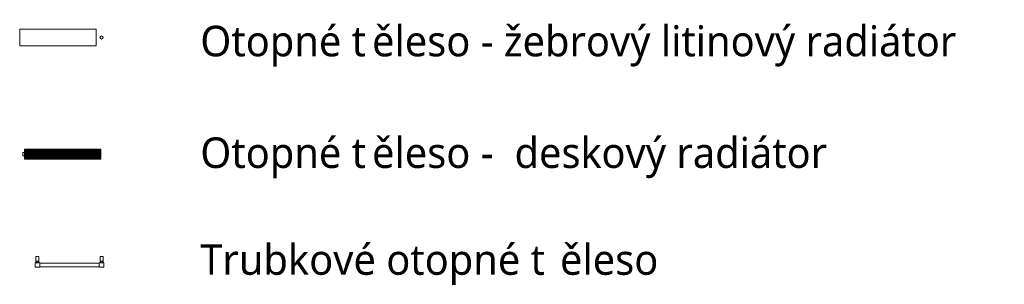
# Model space of a CAD drawing. Header units: metres. Extents: x -0.2 to 46.9, y 0 to 27.9.
# Tile 15 of 15: x 40.4 to 46.9, y 1.8 to 3.5. Entities that reach past the tile are written whole.
import ezdxf

# ---------------------------------------------------------------- set-up
doc = ezdxf.new("R2010")
doc.units = ezdxf.units.M
doc.layers.add('AV-TEXTY', color=7, linetype='Continuous', lineweight=5)
doc.layers.add('AV-VYBAVENI', color=7, linetype='Continuous', lineweight=18)
doc.styles.add('Trebuchet MS', font='trebuc.ttf', dxfattribs={"height": 0.2})

# ---------------------------------------------------------------- blocks, each defined once
blk = doc.blocks.new('Family - ___-883817-Legenda otopných těles')
at = {"layer": 'AV-VYBAVENI', "color": 5, "true_color": 0x0000ff}
for p, q in [((0.5182, 3.4784), (0.5182, 3.3684)), ((1.0182, 3.4784), (0.5182, 3.4784)), ((1.0182, 3.3684), (1.0182, 3.4784)), ((0.5182, 3.3684), (1.0182, 3.3684))]:
    blk.add_line(p, q, dxfattribs=at)
blk.add_circle((1.0537, 3.4234), 0.01, dxfattribs=at)
blk = doc.blocks.new('Family - ___-886793-Legenda otopných těles')
at = {"layer": 'AV-VYBAVENI', "color": 5, "true_color": 0x0000ff}
for p, q in [((0.6194, 1.9477), (0.6494, 1.9477)), ((0.6194, 1.9477), (0.6194, 1.9177)), ((0.6244, 1.9877), (0.6244, 1.9577)), ((0.6444, 1.9877), (0.6244, 1.9877)), ((0.6244, 1.9577), (0.6444, 1.9577)), ((0.6244, 1.9577), (0.6244, 1.9477)), ((0.6294, 1.9577), (0.6294, 1.9477)), ((0.6394, 1.9477), (0.6394, 1.9577)), ((0.6444, 1.9577), (0.6444, 1.9877)), ((0.6444, 1.9477), (0.6444, 1.9577)), ((0.6494, 1.9177), (0.6494, 1.9477)), ((1.0394, 1.9442), (0.6494, 1.9442)), ((1.0394, 1.9477), (1.0694, 1.9477)), ((1.0394, 1.9177), (1.0394, 1.9477)), ((1.0444, 1.9877), (1.0444, 1.9577)), ((1.0644, 1.9877), (1.0444, 1.9877)), ((1.0444, 1.9577), (1.0644, 1.9577)), ((1.0444, 1.9577), (1.0444, 1.9477)), ((1.0494, 1.9577), (1.0494, 1.9477)), ((1.0594, 1.9477), (1.0594, 1.9577)), ((1.0644, 1.9577), (1.0644, 1.9877)), ((1.0644, 1.9477), (1.0644, 1.9577)), ((1.0694, 1.9477), (1.0694, 1.9177)), ((0.6494, 1.9177), (0.6194, 1.9177)), ((0.6494, 1.9212), (1.0394, 1.9212)), ((1.0694, 1.9177), (1.0394, 1.9177))]:
    blk.add_line(p, q, dxfattribs=at)
blk = doc.blocks.new('Family - ___-886830-Legenda otopných těles')
at = {"layer": 'AV-VYBAVENI', "color": 5, "true_color": 0x0000ff}
for p, q in [((0.5494, 2.6688), (0.5394, 2.6688)), ((0.5394, 2.6688), (0.5394, 2.6488)), ((0.5394, 2.6688), (0.5394, 2.6684)), ((0.5494, 2.6688), (0.5394, 2.6688)), ((0.5394, 2.6688), (0.5394, 2.6684)), ((0.5394, 2.6688), (0.5394, 2.6684)), ((0.5394, 2.6491), (0.5394, 2.6488)), ((0.5394, 2.6491), (0.5394, 2.6488)), ((0.5394, 2.6491), (0.5394, 2.6488)), ((0.5394, 2.6488), (0.5494, 2.6488)), ((0.5394, 2.6488), (0.5494, 2.6488)), ((1.0494, 2.6918), (0.5494, 2.6918)), ((0.5494, 2.6918), (0.5494, 2.6258)), ((0.5564, 2.6328), (0.5564, 2.6848)), ((0.5564, 2.6848), (1.0424, 2.6848)), ((0.5664, 2.6848), (0.5634, 2.6848)), ((0.5634, 2.6848), (0.5634, 2.6328)), ((0.5664, 2.6328), (0.5664, 2.6848)), ((0.5749, 2.6848), (0.5719, 2.6848)), ((0.5719, 2.6848), (0.5719, 2.6328)), ((0.5749, 2.6328), (0.5749, 2.6848)), ((0.5834, 2.6848), (0.5804, 2.6848)), ((0.5804, 2.6848), (0.5804, 2.6328)), ((0.5834, 2.6328), (0.5834, 2.6848)), ((0.5919, 2.6848), (0.5889, 2.6848)), ((0.5889, 2.6848), (0.5889, 2.6328)), ((0.5919, 2.6328), (0.5919, 2.6848)), ((0.6004, 2.6848), (0.5974, 2.6848)), ((0.5974, 2.6848), (0.5974, 2.6328)), ((0.6004, 2.6328), (0.6004, 2.6848)), ((0.6089, 2.6848), (0.6059, 2.6848)), ((0.6059, 2.6848), (0.6059, 2.6328)), ((0.6089, 2.6328), (0.6089, 2.6848)), ((0.6174, 2.6848), (0.6144, 2.6848)), ((0.6144, 2.6848), (0.6144, 2.6328)), ((0.6174, 2.6328), (0.6174, 2.6848)), ((0.6259, 2.6848), (0.6229, 2.6848)), ((0.6229, 2.6848), (0.6229, 2.6328)), ((0.6259, 2.6328), (0.6259, 2.6848)), ((0.6344, 2.6848), (0.6314, 2.6848)), ((0.6314, 2.6848), (0.6314, 2.6328)), ((0.6344, 2.6328), (0.6344, 2.6848)), ((0.6429, 2.6848), (0.6399, 2.6848)), ((0.6399, 2.6848), (0.6399, 2.6328)), ((0.6429, 2.6328), (0.6429, 2.6848)), ((0.6514, 2.6848), (0.6484, 2.6848)), ((0.6484, 2.6848), (0.6484, 2.6328)), ((0.6514, 2.6328), (0.6514, 2.6848)), ((0.6599, 2.6848), (0.6569, 2.6848)), ((0.6569, 2.6848), (0.6569, 2.6328)), ((0.6599, 2.6328), (0.6599, 2.6848)), ((0.6684, 2.6848), (0.6654, 2.6848)), ((0.6654, 2.6848), (0.6654, 2.6328)), ((0.6684, 2.6328), (0.6684, 2.6848)), ((0.6769, 2.6848), (0.6739, 2.6848)), ((0.6739, 2.6848), (0.6739, 2.6328)), ((0.6769, 2.6328), (0.6769, 2.6848)), ((0.6854, 2.6848), (0.6824, 2.6848)), ((0.6824, 2.6848), (0.6824, 2.6328)), ((0.6854, 2.6328), (0.6854, 2.6848)), ((0.6939, 2.6848), (0.6909, 2.6848)), ((0.6909, 2.6848), (0.6909, 2.6328)), ((0.6939, 2.6328), (0.6939, 2.6848)), ((0.7024, 2.6848), (0.6994, 2.6848)), ((0.6994, 2.6848), (0.6994, 2.6328)), ((0.7024, 2.6328), (0.7024, 2.6848)), ((0.7109, 2.6848), (0.7079, 2.6848)), ((0.7079, 2.6848), (0.7079, 2.6328)), ((0.7109, 2.6328), (0.7109, 2.6848)), ((0.7194, 2.6848), (0.7164, 2.6848)), ((0.7164, 2.6848), (0.7164, 2.6328)), ((0.7194, 2.6328), (0.7194, 2.6848)), ((0.7279, 2.6848), (0.7249, 2.6848)), ((0.7249, 2.6848), (0.7249, 2.6328)), ((0.7279, 2.6328), (0.7279, 2.6848)), ((0.7364, 2.6848), (0.7334, 2.6848)), ((0.7334, 2.6848), (0.7334, 2.6328)), ((0.7364, 2.6328), (0.7364, 2.6848)), ((0.7449, 2.6848), (0.7419, 2.6848)), ((0.7419, 2.6848), (0.7419, 2.6328)), ((0.7449, 2.6328), (0.7449, 2.6848)), ((0.7534, 2.6848), (0.7504, 2.6848)), ((0.7504, 2.6848), (0.7504, 2.6328)), ((0.7534, 2.6328), (0.7534, 2.6848)), ((0.7619, 2.6848), (0.7589, 2.6848)), ((0.7589, 2.6848), (0.7589, 2.6328)), ((0.7619, 2.6328), (0.7619, 2.6848)), ((0.7704, 2.6848), (0.7674, 2.6848)), ((0.7674, 2.6848), (0.7674, 2.6328)), ((0.7704, 2.6328), (0.7704, 2.6848)), ((0.7789, 2.6848), (0.7759, 2.6848)), ((0.7759, 2.6848), (0.7759, 2.6328)), ((0.7789, 2.6328), (0.7789, 2.6848)), ((0.7874, 2.6848), (0.7844, 2.6848)), ((0.7844, 2.6848), (0.7844, 2.6328)), ((0.7874, 2.6328), (0.7874, 2.6848)), ((0.7959, 2.6848), (0.7929, 2.6848)), ((0.7929, 2.6848), (0.7929, 2.6328)), ((0.7959, 2.6328), (0.7959, 2.6848)), ((0.8044, 2.6848), (0.8014, 2.6848)), ((0.8014, 2.6848), (0.8014, 2.6328)), ((0.8044, 2.6328), (0.8044, 2.6848)), ((0.8129, 2.6848), (0.8099, 2.6848)), ((0.8099, 2.6848), (0.8099, 2.6328)), ((0.8129, 2.6328), (0.8129, 2.6848)), ((0.8214, 2.6848), (0.8184, 2.6848)), ((0.8184, 2.6848), (0.8184, 2.6328)), ((0.8214, 2.6328), (0.8214, 2.6848)), ((0.8299, 2.6848), (0.8269, 2.6848)), ((0.8269, 2.6848), (0.8269, 2.6328)), ((0.8299, 2.6328), (0.8299, 2.6848)), ((0.8384, 2.6848), (0.8354, 2.6848)), ((0.8354, 2.6848), (0.8354, 2.6328)), ((0.8384, 2.6328), (0.8384, 2.6848)), ((0.8469, 2.6848), (0.8439, 2.6848)), ((0.8439, 2.6848), (0.8439, 2.6328)), ((0.8469, 2.6328), (0.8469, 2.6848)), ((0.8554, 2.6848), (0.8524, 2.6848)), ((0.8524, 2.6848), (0.8524, 2.6328)), ((0.8554, 2.6328), (0.8554, 2.6848)), ((0.8639, 2.6848), (0.8609, 2.6848)), ((0.8609, 2.6848), (0.8609, 2.6328)), ((0.8639, 2.6328), (0.8639, 2.6848)), ((0.8724, 2.6848), (0.8694, 2.6848)), ((0.8694, 2.6848), (0.8694, 2.6328)), ((0.8724, 2.6328), (0.8724, 2.6848)), ((0.8809, 2.6848), (0.8779, 2.6848)), ((0.8779, 2.6848), (0.8779, 2.6328)), ((0.8809, 2.6328), (0.8809, 2.6848)), ((0.8894, 2.6848), (0.8864, 2.6848)), ((0.8864, 2.6848), (0.8864, 2.6328)), ((0.8894, 2.6328), (0.8894, 2.6848)), ((0.8979, 2.6848), (0.8949, 2.6848)), ((0.8949, 2.6848), (0.8949, 2.6328)), ((0.8979, 2.6328), (0.8979, 2.6848)), ((0.9064, 2.6848), (0.9034, 2.6848)), ((0.9034, 2.6848), (0.9034, 2.6328)), ((0.9064, 2.6328), (0.9064, 2.6848)), ((0.9149, 2.6848), (0.9119, 2.6848)), ((0.9119, 2.6848), (0.9119, 2.6328)), ((0.9149, 2.6328), (0.9149, 2.6848)), ((0.9234, 2.6848), (0.9204, 2.6848)), ((0.9204, 2.6848), (0.9204, 2.6328)), ((0.9234, 2.6328), (0.9234, 2.6848)), ((0.9319, 2.6848), (0.9289, 2.6848)), ((0.9289, 2.6848), (0.9289, 2.6328)), ((0.9319, 2.6328), (0.9319, 2.6848)), ((0.9404, 2.6848), (0.9374, 2.6848)), ((0.9374, 2.6848), (0.9374, 2.6328)), ((0.9404, 2.6328), (0.9404, 2.6848)), ((0.9489, 2.6848), (0.9459, 2.6848)), ((0.9459, 2.6848), (0.9459, 2.6328)), ((0.9489, 2.6328), (0.9489, 2.6848)), ((0.9574, 2.6848), (0.9544, 2.6848)), ((0.9544, 2.6848), (0.9544, 2.6328)), ((0.9574, 2.6328), (0.9574, 2.6848)), ((0.9659, 2.6848), (0.9629, 2.6848)), ((0.9629, 2.6848), (0.9629, 2.6328)), ((0.9659, 2.6328), (0.9659, 2.6848)), ((0.9744, 2.6848), (0.9714, 2.6848)), ((0.9714, 2.6848), (0.9714, 2.6328)), ((0.9744, 2.6328), (0.9744, 2.6848)), ((0.9829, 2.6848), (0.9799, 2.6848)), ((0.9799, 2.6848), (0.9799, 2.6328)), ((0.9829, 2.6328), (0.9829, 2.6848)), ((0.9914, 2.6848), (0.9884, 2.6848)), ((0.9884, 2.6848), (0.9884, 2.6328)), ((0.9914, 2.6328), (0.9914, 2.6848)), ((0.9999, 2.6848), (0.9969, 2.6848)), ((0.9969, 2.6848), (0.9969, 2.6328)), ((0.9999, 2.6328), (0.9999, 2.6848)), ((1.0084, 2.6848), (1.0054, 2.6848)), ((1.0054, 2.6848), (1.0054, 2.6328)), ((1.0084, 2.6328), (1.0084, 2.6848)), ((1.0169, 2.6848), (1.0139, 2.6848)), ((1.0139, 2.6848), (1.0139, 2.6328)), ((1.0169, 2.6328), (1.0169, 2.6848)), ((1.0254, 2.6848), (1.0224, 2.6848)), ((1.0224, 2.6848), (1.0224, 2.6328)), ((1.0254, 2.6328), (1.0254, 2.6848)), ((1.0339, 2.6848), (1.0309, 2.6848)), ((1.0309, 2.6848), (1.0309, 2.6328)), ((1.0339, 2.6328), (1.0339, 2.6848)), ((1.0424, 2.6848), (1.0394, 2.6848)), ((1.0394, 2.6848), (1.0394, 2.6328)), ((1.0424, 2.6328), (1.0424, 2.6848)), ((1.0424, 2.6848), (1.0424, 2.6328)), ((1.0494, 2.6258), (1.0494, 2.6918)), ((0.5494, 2.6258), (1.0494, 2.6258)), ((1.0424, 2.6328), (0.5564, 2.6328)), ((0.5634, 2.6328), (0.5664, 2.6328)), ((0.5719, 2.6328), (0.5749, 2.6328)), ((0.5804, 2.6328), (0.5834, 2.6328)), ((0.5889, 2.6328), (0.5919, 2.6328)), ((0.5974, 2.6328), (0.6004, 2.6328)), ((0.6059, 2.6328), (0.6089, 2.6328)), ((0.6144, 2.6328), (0.6174, 2.6328)), ((0.6229, 2.6328), (0.6259, 2.6328)), ((0.6314, 2.6328), (0.6344, 2.6328)), ((0.6399, 2.6328), (0.6429, 2.6328)), ((0.6484, 2.6328), (0.6514, 2.6328)), ((0.6569, 2.6328), (0.6599, 2.6328)), ((0.6654, 2.6328), (0.6684, 2.6328)), ((0.6739, 2.6328), (0.6769, 2.6328)), ((0.6824, 2.6328), (0.6854, 2.6328)), ((0.6909, 2.6328), (0.6939, 2.6328)), ((0.6994, 2.6328), (0.7024, 2.6328)), ((0.7079, 2.6328), (0.7109, 2.6328)), ((0.7164, 2.6328), (0.7194, 2.6328)), ((0.7249, 2.6328), (0.7279, 2.6328)), ((0.7334, 2.6328), (0.7364, 2.6328)), ((0.7419, 2.6328), (0.7449, 2.6328)), ((0.7504, 2.6328), (0.7534, 2.6328)), ((0.7589, 2.6328), (0.7619, 2.6328)), ((0.7674, 2.6328), (0.7704, 2.6328)), ((0.7759, 2.6328), (0.7789, 2.6328)), ((0.7844, 2.6328), (0.7874, 2.6328)), ((0.7929, 2.6328), (0.7959, 2.6328)), ((0.8014, 2.6328), (0.8044, 2.6328)), ((0.8099, 2.6328), (0.8129, 2.6328)), ((0.8184, 2.6328), (0.8214, 2.6328)), ((0.8269, 2.6328), (0.8299, 2.6328)), ((0.8354, 2.6328), (0.8384, 2.6328)), ((0.8439, 2.6328), (0.8469, 2.6328)), ((0.8524, 2.6328), (0.8554, 2.6328)), ((0.8609, 2.6328), (0.8639, 2.6328)), ((0.8694, 2.6328), (0.8724, 2.6328)), ((0.8779, 2.6328), (0.8809, 2.6328)), ((0.8864, 2.6328), (0.8894, 2.6328)), ((0.8949, 2.6328), (0.8979, 2.6328)), ((0.9034, 2.6328), (0.9064, 2.6328)), ((0.9119, 2.6328), (0.9149, 2.6328)), ((0.9204, 2.6328), (0.9234, 2.6328)), ((0.9289, 2.6328), (0.9319, 2.6328)), ((0.9374, 2.6328), (0.9404, 2.6328)), ((0.9459, 2.6328), (0.9489, 2.6328)), ((0.9544, 2.6328), (0.9574, 2.6328)), ((0.9629, 2.6328), (0.9659, 2.6328)), ((0.9714, 2.6328), (0.9744, 2.6328)), ((0.9799, 2.6328), (0.9829, 2.6328)), ((0.9884, 2.6328), (0.9914, 2.6328)), ((0.9969, 2.6328), (0.9999, 2.6328)), ((1.0054, 2.6328), (1.0084, 2.6328)), ((1.0139, 2.6328), (1.0169, 2.6328)), ((1.0224, 2.6328), (1.0254, 2.6328)), ((1.0309, 2.6328), (1.0339, 2.6328)), ((1.0394, 2.6328), (1.0424, 2.6328))]:
    blk.add_line(p, q, dxfattribs=at)

msp = doc.modelspace()

# ---------------------------------------------------------------- block references
at = {"layer": 'AV-VYBAVENI', "color": 5, "true_color": 0x0000ff}
for name in ['Family - ___-883817-Legenda otopných těles', 'Family - ___-886830-Legenda otopných těles', 'Family - ___-886793-Legenda otopných těles']:
    msp.add_blockref(name, (39.8897, 0), dxfattribs=at)

# ---------------------------------------------------------------- texts
at = {"layer": 'AV-TEXTY', "color": 5, "true_color": 0x0000ff, "char_height": 0.2, "attachment_point": 1, "style": 'Trebuchet MS', "bg_fill": 3, "box_fill_scale": 1.25, "bg_fill_color": 256, "bg_fill_true_color": 13158600, "bg_fill_transparency": 0}
for s, insert, width in [('Otopné t', (41.5901, 3.5001), 1.362869), ('Otopné t', (41.5901, 2.7686), 1.362869), ('desk', (43.6472, 2.7686), 0.689451), ('Trubkové otopné t', (41.5901, 2.0686), 2.854007)]:
    msp.add_mtext(s, dxfattribs=dict(at, insert=insert, width=width))

# ---------------------------------------------------------------- next in the draw order: texts
for s, insert, width in [('ěleso - žebrový litinový radiátor', (42.7145, 3.5001), 4.930378), ('ěleso - ', (42.7145, 2.7686), 1.130379), ('ový radiátor', (44.2161, 2.7686), 1.875949), ('ěleso', (43.9449, 2.0686), 0.793671)]:
    msp.add_mtext(s, dxfattribs=dict(at, insert=insert, width=width))

doc.saveas('drawing.dxf')
